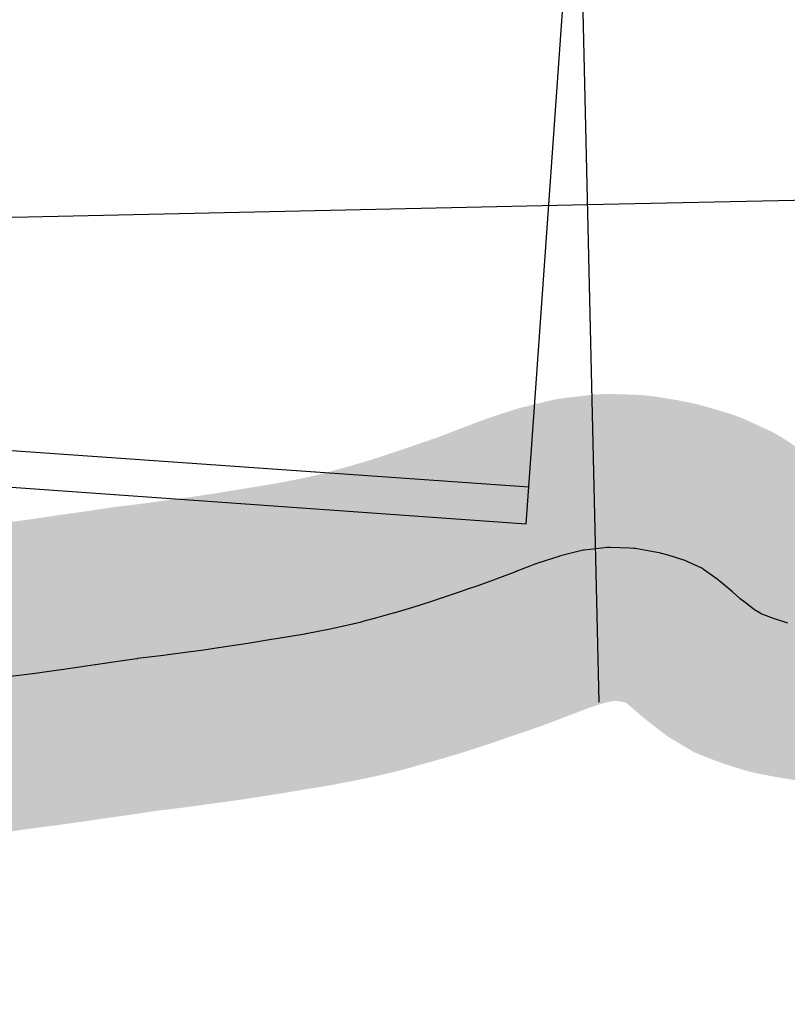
# Model space of a CAD drawing. Header units: feet. Extents: x 18803 to 104580, y -6601 to 116448.
# Tile 41 of 95: x 33908 to 35160, y 92986 to 94591. Entities that reach past the tile are written whole.
import ezdxf

# ---------------------------------------------------------------- set-up
doc = ezdxf.new("R2010")
doc.units = ezdxf.units.FT
doc.header["$LTSCALE"] = 100
doc.header["$MEASUREMENT"] = 0
doc.linetypes.add('DASHED', pattern=[0.75, 0.5, -0.25])
for name, color, linetype in [('ELPC BOLD TITLE SHEET', 3, 'Continuous'), ('ELPC-XIST', 6, 'Continuous'), ('ELRE', 3, 'Continuous'), ('ELRGOV-SECTION', 253, 'DASHED'), ('ELRP', 252, 'Continuous')]:
    doc.layers.add(name, color=color, linetype=linetype)

msp = doc.modelspace()

# ---------------------------------------------------------------- linework, layer by layer
at = {"layer": 'ELPC BOLD TITLE SHEET', "const_width": 500}
msp.add_lwpolyline([(35420.44304432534, 93577.22957496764), (35408.28267604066, 93578.58398841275), (35384.21033084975, 93581.46435202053), (35371.23714441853, 93582.96847355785), (35371.17758103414, 93582.97532280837), (35343.26077785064, 93586.1589909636), (35332.40007898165, 93587.33765744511), (35331.99932671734, 93587.37849253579), (35298.03491841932, 93590.61441852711), (35297.89248025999, 93590.62832948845), (35292.45890442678, 93591.17197748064), (35292.06674484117, 93591.2086337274), (35252.80894354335, 93594.62015571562), (35252.42454461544, 93594.65486019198), (35251.99943684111, 93594.69551375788), (35216.29987841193, 93598.17966947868), (35207.38770465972, 93599.18711115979), (35205.81276852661, 93599.40080092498), (35186.83702261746, 93602.4065375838), (35163.6752120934, 93606.75731116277), (35160.47646249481, 93607.48962360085), (35160.45266697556, 93607.49606703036), (35137.37231834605, 93614.75425957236), (35121.41621295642, 93620.706944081), (35118.77469841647, 93621.78304091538), (35118.1459095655, 93622.15355463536), (35106.1033752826, 93629.37325808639), (35090.91065190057, 93641.08087771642), (35083.04756187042, 93647.30242684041), (35081.36882198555, 93648.70408050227), (35071.04728899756, 93657.79591245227), (35070.56634098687, 93658.2126663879), (35050.82913351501, 93675.03621446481), (35048.88755621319, 93676.59663821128), (35047.33463120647, 93677.7763776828), (35023.4660106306, 93694.8985023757), (35020.49686469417, 93696.80173760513), (35020.32123972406, 93696.90180455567), (34991.71345091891, 93710.01353690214), (34991.55239027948, 93710.07459318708), (34989.37244532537, 93710.81522887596), (34965.44665561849, 93718.0219048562), (34953.01366092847, 93721.46107568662), (34950.79672243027, 93721.98865591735), (34935.87378548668, 93724.97332781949), (34911.88096558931, 93728.96204989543), (34909.68632109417, 93729.25167371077), (34902.81179474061, 93729.92594458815), (34870.90720422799, 93731.01432476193), (34868.46014811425, 93731.01178349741), (34866.25357194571, 93730.93216349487), (34829.01213375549, 93726.47754326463), (34828.10694983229, 93726.3573025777), (34827.12804234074, 93726.13269319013), (34790.34578181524, 93717.13668694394), (34788.50986180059, 93716.6120196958), (34787.25602484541, 93716.22716069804), (34752.87740148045, 93704.93743075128), (34750.58450300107, 93704.12433636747), (34749.8780621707, 93703.86454686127), (34716.29176770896, 93691.068339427), (34715.8881103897, 93690.91134276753), (34715.73532592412, 93690.85069960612), (34715.46058748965, 93690.74314622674), (34684.8862002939, 93678.9398555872), (34676.668146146, 93675.92229378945), (34676.21889591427, 93675.76115779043), (34655.41620910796, 93668.47576457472), (34636.85149699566, 93662.16018578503), (34636.8290799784, 93662.15253185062), (34636.8067266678, 93662.14491814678), (34628.06015135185, 93659.15488215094), (34628.03266502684, 93659.14547210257), (34605.6039582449, 93651.45556911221), (34605.59141728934, 93651.45126645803), (34597.50382147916, 93648.67466013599), (34597.15956562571, 93648.55866671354), (34583.28398415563, 93643.97157595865), (34557.82964223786, 93635.69665544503), (34557.52378638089, 93635.59890320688), (34552.76493831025, 93634.10398833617), (34519.97710969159, 93624.44776727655), (34519.69751397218, 93624.36679569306), (34511.43751974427, 93622.01500681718), (34511.40470722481, 93622.0057208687), (34511.37188182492, 93621.99639383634), (34488.49214604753, 93615.53453854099), (34488.28788162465, 93615.47756764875), (34465.89300523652, 93609.31021101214), (34465.45999882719, 93609.19412869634), (34465.45945566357, 93609.19399827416), (34451.39684539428, 93605.81781038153), (34451.22600853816, 93605.7772747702), (34436.62817491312, 93602.35445479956), (34436.1661039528, 93602.24956669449), (34419.545031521, 93598.6005326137), (34414.56711827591, 93597.64582628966), (34414.54076541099, 93597.64073959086), (34414.5142724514, 93597.6356474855), (34375.33614875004, 93590.05736447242), (34374.76044810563, 93589.95117171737), (34373.41434610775, 93589.7149100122), (34326.74172051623, 93581.93293157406), (34322.17773139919, 93581.1923600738), (34322.14005977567, 93581.18620223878), (34322.12474634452, 93581.18371727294), (34280.11933405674, 93574.29970116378), (34265.94850637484, 93572.02159325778), (34265.67737072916, 93571.97912848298), (34232.4912746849, 93566.91887260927), (34208.5612637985, 93563.5868813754), (34208.37268627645, 93563.56116622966), (34187.1746412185, 93560.73142502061), (34187.02311803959, 93560.7108470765), (34150.22722613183, 93555.6284046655), (34150.20078217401, 93555.62476294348), (34143.01199863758, 93554.63771269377), (34100.70299057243, 93549.52942379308), (34100.00011567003, 93549.43673807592), (34091.26282790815, 93548.18705506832), (34057.77063529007, 93543.08443439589), (34031.93425335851, 93539.4343967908), (34031.63836276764, 93539.39401679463), (34017.31106960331, 93537.507550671), (34016.72575883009, 93537.42490062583), (33976.69728857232, 93531.38984713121), (33971.73483647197, 93530.69611090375), (33971.65353921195, 93530.68484929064), (33933.88076123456, 93525.50049105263), (33912.1371866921, 93522.72302586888), (33888.62098819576, 93519.62961394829), (33888.24328673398, 93519.57770804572), (33855.85363100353, 93514.93580531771), (33855.81663136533, 93514.93043914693), (33855.77963792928, 93514.92511620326), (33841.99025441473, 93512.91722331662), (33799.82862828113, 93507.02007938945), (33799.53868767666, 93506.98082564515), (33794.06707486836, 93506.2645564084), (33745.19111177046, 93500.23870830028), (33741.77477367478, 93499.83529799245), (33741.47960275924, 93499.80178336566), (33696.54198958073, 93494.9032184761), (33683.20281987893, 93493.63712058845), (33683.1347478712, 93493.6307303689), (33648.30531442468, 93490.39740247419)], dxfattribs=at)
at = {"layer": 'ELPC-XIST'}
msp.add_lwpolyline([(35160.45266697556, 93607.49606703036), (35137.37231834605, 93614.75425957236), (35121.41621295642, 93620.706944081), (35118.77469841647, 93621.78304091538), (35118.1459095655, 93622.15355463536), (35106.1033752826, 93629.37325808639), (35090.91065190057, 93641.08087771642), (35083.04756187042, 93647.30242684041), (35081.36882198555, 93648.70408050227), (35071.04728899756, 93657.79591245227), (35070.56634098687, 93658.2126663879), (35050.82913351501, 93675.03621446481), (35048.88755621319, 93676.59663821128), (35047.33463120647, 93677.7763776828), (35023.4660106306, 93694.8985023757), (35020.49686469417, 93696.80173760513), (35020.32123972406, 93696.90180455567), (34991.71345091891, 93710.01353690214), (34991.55239027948, 93710.07459318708), (34989.37244532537, 93710.81522887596), (34965.44665561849, 93718.0219048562), (34953.01366092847, 93721.46107568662), (34950.79672243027, 93721.98865591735), (34935.87378548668, 93724.97332781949), (34911.88096558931, 93728.96204989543), (34909.68632109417, 93729.25167371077), (34902.81179474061, 93729.92594458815), (34870.90720422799, 93731.01432476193), (34868.46014811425, 93731.01178349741), (34866.25357194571, 93730.93216349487), (34829.01213375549, 93726.47754326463), (34828.10694983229, 93726.3573025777), (34827.12804234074, 93726.13269319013), (34790.34578181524, 93717.13668694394), (34788.50986180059, 93716.6120196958), (34787.25602484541, 93716.22716069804), (34752.87740148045, 93704.93743075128), (34750.58450300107, 93704.12433636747), (34749.8780621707, 93703.86454686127), (34716.29176770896, 93691.068339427), (34715.8881103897, 93690.91134276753), (34715.73532592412, 93690.85069960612), (34715.46058748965, 93690.74314622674), (34684.8862002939, 93678.9398555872), (34676.668146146, 93675.92229378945), (34676.21889591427, 93675.76115779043), (34655.41620910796, 93668.47576457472), (34636.85149699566, 93662.16018578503), (34636.8290799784, 93662.15253185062), (34636.8067266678, 93662.14491814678), (34628.06015135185, 93659.15488215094), (34628.03266502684, 93659.14547210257), (34605.6039582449, 93651.45556911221), (34605.59141728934, 93651.45126645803), (34597.50382147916, 93648.67466013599), (34597.15956562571, 93648.55866671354), (34583.28398415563, 93643.97157595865), (34557.82964223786, 93635.69665544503), (34557.52378638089, 93635.59890320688), (34552.76493831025, 93634.10398833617), (34519.97710969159, 93624.44776727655), (34519.69751397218, 93624.36679569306), (34511.43751974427, 93622.01500681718), (34511.40470722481, 93622.0057208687), (34511.37188182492, 93621.99639383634), (34488.49214604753, 93615.53453854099), (34488.28788162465, 93615.47756764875), (34465.89300523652, 93609.31021101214), (34465.45999882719, 93609.19412869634), (34465.45945566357, 93609.19399827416), (34451.39684539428, 93605.81781038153), (34451.22600853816, 93605.7772747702), (34436.62817491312, 93602.35445479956), (34436.1661039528, 93602.24956669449), (34419.545031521, 93598.6005326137), (34414.56711827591, 93597.64582628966), (34414.54076541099, 93597.64073959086), (34414.5142724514, 93597.6356474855), (34375.33614875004, 93590.05736447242), (34374.76044810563, 93589.95117171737), (34373.41434610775, 93589.7149100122), (34326.74172051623, 93581.93293157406), (34322.17773139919, 93581.1923600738), (34322.14005977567, 93581.18620223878), (34322.12474634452, 93581.18371727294), (34280.11933405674, 93574.29970116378), (34265.94850637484, 93572.02159325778), (34265.67737072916, 93571.97912848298), (34232.4912746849, 93566.91887260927), (34208.5612637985, 93563.5868813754), (34208.37268627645, 93563.56116622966), (34187.1746412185, 93560.73142502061), (34187.02311803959, 93560.7108470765), (34150.22722613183, 93555.6284046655), (34150.20078217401, 93555.62476294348), (34143.01199863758, 93554.63771269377), (34100.70299057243, 93549.52942379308), (34100.00011567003, 93549.43673807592), (34091.26282790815, 93548.18705506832), (34057.77063529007, 93543.08443439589), (34031.93425335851, 93539.4343967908), (34031.63836276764, 93539.39401679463), (34017.31106960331, 93537.507550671), (34016.72575883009, 93537.42490062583), (33976.69728857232, 93531.38984713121), (33971.73483647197, 93530.69611090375), (33971.65353921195, 93530.68484929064), (33933.88076123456, 93525.50049105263), (33912.1371866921, 93522.72302586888), (33888.62098819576, 93519.62961394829)], dxfattribs=at)
at = {"layer": 'ELRE'}
msp.add_line((33794.98910960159, 93896.12689469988), (34738.60637175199, 93829.45078598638), dxfattribs=at)
at = {"layer": 'ELRGOV-SECTION', "ltscale": 50}
msp.add_line((34794.60624984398, 95978.13320528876), (35079.86245943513, 83736.72187587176), dxfattribs=at)
msp.add_lwpolyline([(19251.86898990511, 93954.76385983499), (24281.07389236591, 94060.99139243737), (29556.00950763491, 94173.74241832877), (34833.9483081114, 94289.81827432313), (40108.80344468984, 94405.84931698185), (45386.72737634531, 94525.20614321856), (46538.536406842, 94551.97600325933)], dxfattribs=at)
at = {"layer": 'ELRP'}
for p, q in [((34738.60637175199, 93829.45078598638), (34850.48726136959, 95415.88055174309)), ((33817.38181515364, 93834.39502436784), (34734.38543357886, 93769.59943890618)), ((34734.38543357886, 93769.59943890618), (34738.60637175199, 93829.45078598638))]:
    msp.add_line(p, q, dxfattribs=at)

doc.saveas('drawing.dxf')
